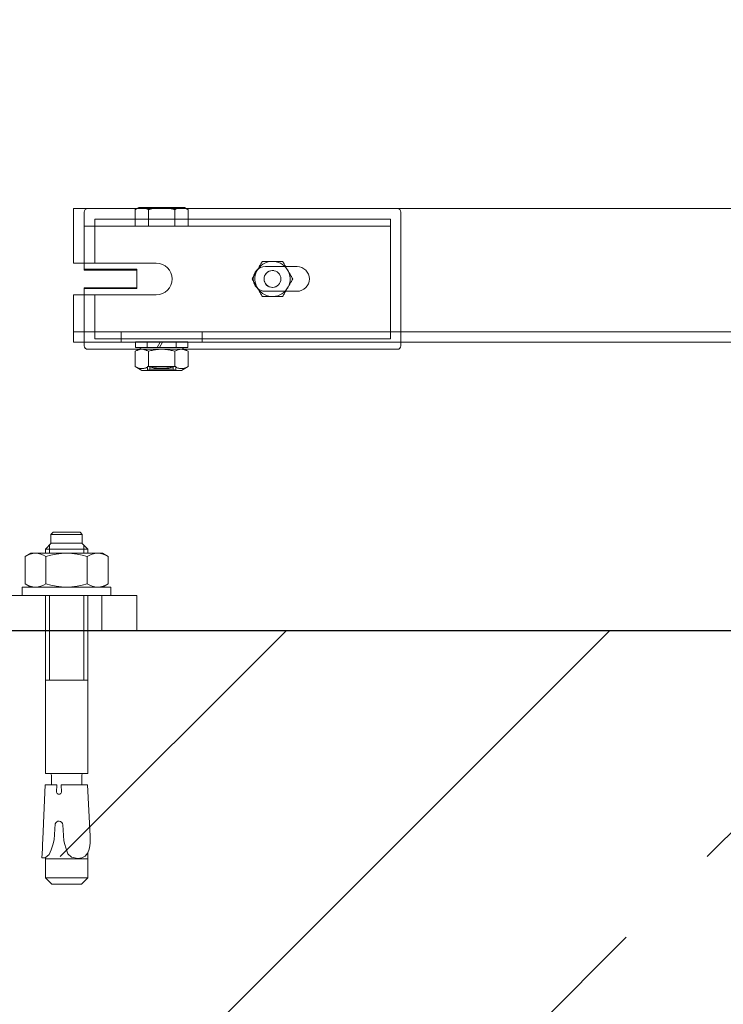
# Model space of a CAD drawing. Header units: millimetres. Extents: x -52968 to 399385, y -141133 to 110561.
# Tile 66 of 146: x 75872 to 76072, y -104054 to -103774. Entities that reach past the tile are written whole.
import ezdxf

# ---------------------------------------------------------------- set-up
doc = ezdxf.new("R2010")
doc.units = ezdxf.units.MM
doc.layers.add('_xref', color=250, linetype='Continuous')
for name, color, linetype, lineweight in [('SIM-Wegliniec-21.07.2025-Parter$0$Nowe_A-Posadzki_Nr_pióra__89', 250, 'Continuous', 0), ('SIM-Wegliniec-21.07.2025-Parter$0$Nowe_A-Płyta-Grunt_Nr_pióra__89', 250, 'Continuous', 0), ('SIM-Wegliniec-21.07.2025-Parter$0$Nowe_A-Schody _Nr_pióra__71', 250, 'Continuous', 0), ('SIM-Wegliniec-21.07.2025-Parter$0$Nowe_A-Winda_Nr_pióra__1', 250, 'Continuous', 0), ('SIM-Wegliniec-21.07.2025-Parter$0$Nowe_A-Ściany-Konstrukcyjne', 250, 'Continuous', 0), ('SIM-Wegliniec-21.07.2025-Parter$0$Nowe_A-Ściany-Konstrukcyjne_Nr_pióra__27', 250, 'Continuous', 0)]:
    doc.layers.add(name, color=color, linetype=linetype, lineweight=lineweight)
doc.styles.add('SIM-Wegliniec-21.07.2025-Parter$0$STYL_AUTOMATYCZNY_1', font='arial.ttf')

# ---------------------------------------------------------------- blocks, each defined once
blk = doc.blocks.new('SIM-Wegliniec-21.07.2025-Parter')
at = {"layer": 'SIM-Wegliniec-21.07.2025-Parter$0$Nowe_A-Ściany-Konstrukcyjne', "linetype": 'Continuous', "lineweight": 0}
h = blk.add_hatch(dxfattribs=at)
h.set_pattern_fill('Beton_zbrojony', color=256, style=0, pattern_type=2)
h.set_pattern_definition([(45, (0, 0), (-91.92388, 91.92388), []), (45, (-45.96, 45.96), (-91.92388, 91.92388), [97.5, -32.5])])
h.paths.add_polyline_path([(77880.07, -103947.6), (75380.07, -103947.6), (75380.07, -104197.6), (77880.07, -104197.6)])
at = {"layer": 'SIM-Wegliniec-21.07.2025-Parter$0$Nowe_A-Posadzki_Nr_pióra__89', "linetype": 'Continuous', "lineweight": 13, "flags": 128}
blk.add_lwpolyline([(75380.07, -102207.6), (75380.07, -103947.6), (77880.07, -103947.6), (77880.07, -102207.6)], close=True, dxfattribs=at)
at = {"layer": 'SIM-Wegliniec-21.07.2025-Parter$0$Nowe_A-Płyta-Grunt_Nr_pióra__89', "linetype": 'Continuous', "lineweight": 13, "flags": 128}
blk.add_lwpolyline([(75380.07, -103947.6), (77880.07, -103947.6), (77880.07, -102207.6), (75380.07, -102207.6)], close=True, dxfattribs=at)
at = {"layer": 'SIM-Wegliniec-21.07.2025-Parter$0$Nowe_A-Winda_Nr_pióra__1', "linetype": 'Continuous', "lineweight": 13}
for p, q in [((75887.07, -103827.6), (76089.07, -103827.6)), ((75887.07, -103843.1), (75887.07, -103827.6)), ((75890.07, -103828.6), (75890.07, -103832.6)), ((75905.05, -103827.6), (75904.57, -103827.88)), ((75904.57, -103832.6), (75904.57, -103827.88)), ((75905.57, -103827.3), (75905.05, -103827.6)), ((75906.44, -103827.3), (75905.57, -103827.3)), ((75912.07, -103827.3), (75906.44, -103827.3)), ((75908.32, -103832.6), (75908.32, -103827.88)), ((75917.7, -103827.3), (75912.07, -103827.3)), ((75915.83, -103832.6), (75915.83, -103827.88)), ((75918.57, -103827.3), (75917.7, -103827.3)), ((75918.57, -103827.3), (75919.09, -103827.6)), ((75919.09, -103827.6), (75919.58, -103827.88)), ((75919.58, -103832.6), (75919.58, -103827.88)), ((75980.07, -103865.6), (75980.07, -103828.6)), ((75893.07, -103830.6), (75936.71, -103830.6)), ((75893.07, -103843.1), (75893.07, -103830.6)), ((75936.71, -103830.6), (75958.31, -103830.6)), ((75958.31, -103830.6), (75977.07, -103830.6)), ((75977.07, -103830.6), (75977.07, -103864.6)), ((75977.07, -103832.6), (75890.07, -103832.6)), ((75890.07, -103832.6), (75890.07, -103843.1)), ((75919.58, -103832.6), (75918.76, -103832.6)), ((75887.07, -103843.1), (75910.57, -103843.1)), ((75890.07, -103843.1), (75890.07, -103844.85)), ((75940.69, -103842.6), (75946.46, -103842.6)), ((75890.07, -103844.85), (75905.07, -103844.85)), ((75890.07, -103844.85), (75890.07, -103845.1)), ((75891.07, -103845.1), (75890.07, -103845.1)), ((75891.07, -103845.1), (75905.07, -103845.1)), ((75905.07, -103844.85), (75905.07, -103850.35)), ((75941.57, -103844.1), (75943.57, -103844.1)), ((75943.57, -103844.1), (75950.57, -103844.1)), ((75910.57, -103852.1), (75887.07, -103852.1)), ((75887.07, -103859.6), (75887.07, -103852.1)), ((75890.07, -103850.1), (75890.07, -103850.35)), ((75890.07, -103850.1), (75891.07, -103850.1)), ((75905.07, -103850.35), (75890.07, -103850.35)), ((75890.07, -103850.35), (75890.07, -103852.1)), ((75890.07, -103852.1), (75890.07, -103862.6)), ((75905.07, -103850.1), (75891.07, -103850.1)), ((75893.07, -103864.6), (75893.07, -103852.1)), ((75943.57, -103851.1), (75941.57, -103851.1)), ((75950.57, -103851.1), (75943.57, -103851.1)), ((75946.46, -103852.6), (75940.69, -103852.6)), ((75887.07, -103859.6), (75887.07, -103865.6)), ((75887.07, -103862.6), (76102.46, -103862.6)), ((75890.07, -103862.6), (75890.07, -103865.6)), ((75900.57, -103862.6), (75900.57, -103865.6)), ((75923.57, -103862.6), (75923.57, -103865.6)), ((76102.46, -103865.6), (75887.07, -103865.6)), ((75890.07, -103865.6), (75890.07, -103866.6)), ((75936.71, -103864.6), (75893.07, -103864.6)), ((75906.72, -103865.5), (75904.62, -103865.5)), ((75904.62, -103865.5), (75904.62, -103865.6)), ((75904.62, -103865.6), (75904.62, -103867.1)), ((75905.49, -103865.6), (75905.49, -103865.5)), ((75906.06, -103865.5), (75906.06, -103865.6)), ((75906.72, -103865.5), (75906.72, -103865.6)), ((75906.72, -103865.5), (75908.57, -103865.5)), ((75907.97, -103865.5), (75907.97, -103867.1)), ((75908.47, -103865.5), (75908.47, -103865.6)), ((75908.57, -103865.5), (75915.57, -103865.5)), ((75910.83, -103867.1), (75911.7, -103865.6)), ((75912.34, -103865.6), (75911.47, -103867.1)), ((75911.7, -103865.6), (75911.75, -103865.5)), ((75912.39, -103865.5), (75912.34, -103865.6)), ((75915.57, -103865.5), (75917.42, -103865.5)), ((75915.68, -103865.6), (75915.68, -103865.5)), ((75916.17, -103865.5), (75916.17, -103867.1)), ((75917.42, -103865.6), (75917.42, -103865.5)), ((75919.52, -103865.5), (75917.42, -103865.5)), ((75918.09, -103865.6), (75918.09, -103865.5)), ((75918.66, -103865.5), (75918.66, -103865.6)), ((75919.52, -103865.5), (75919.52, -103865.6)), ((75919.52, -103865.6), (75919.52, -103867.1)), ((75936.71, -103864.6), (75958.31, -103864.6)), ((75958.31, -103864.6), (75977.07, -103864.6)), ((75980.07, -103866.6), (75980.07, -103865.6)), ((75891.07, -103867.6), (75905.56, -103867.6)), ((75906.42, -103867.1), (75904.57, -103868.17)), ((75904.57, -103872.52), (75904.57, -103868.17)), ((75919.52, -103867.1), (75904.62, -103867.1)), ((75905.56, -103867.6), (75918.59, -103867.6)), ((75916.07, -103867.1), (75908.07, -103867.1)), ((75908.07, -103867.1), (75908.07, -103867.1)), ((75908.32, -103872.52), (75908.32, -103868.17)), ((75915.83, -103872.52), (75915.83, -103868.17)), ((75916.07, -103867.1), (75916.07, -103867.1)), ((75917.72, -103867.1), (75919.58, -103868.17)), ((75918.59, -103867.6), (75934.33, -103867.6)), ((75919.58, -103872.52), (75919.58, -103868.17)), ((75934.33, -103867.6), (75936.24, -103867.6)), ((75936.24, -103867.6), (75956.82, -103867.6)), ((75956.82, -103867.6), (75979.07, -103867.6)), ((75906.42, -103873.6), (75904.57, -103872.52)), ((75906.42, -103873.6), (75917.72, -103873.6)), ((75908.07, -103872.51), (75908.07, -103873.6)), ((75908.07, -103872.51), (75916.07, -103872.51)), ((75908.75, -103873.2), (75908.07, -103873.6)), ((75908.75, -103873.2), (75908.75, -103872.51)), ((75908.84, -103872.6), (75908.75, -103872.51)), ((75915.4, -103873.2), (75908.75, -103873.2)), ((75915.31, -103872.6), (75908.84, -103872.6)), ((75915.31, -103872.6), (75915.4, -103872.51)), ((75915.4, -103873.2), (75915.4, -103872.51)), ((75915.4, -103873.2), (75916.07, -103873.6)), ((75916.07, -103873.6), (75916.07, -103872.51)), ((75917.72, -103873.6), (75919.58, -103872.52)), ((75880.63, -103920.22), (75881.23, -103919.62)), ((75889.51, -103920.22), (75880.63, -103920.22)), ((75880.63, -103920.22), (75880.63, -103922.84)), ((75881.23, -103919.62), (75888.91, -103919.62)), ((75888.91, -103919.62), (75889.51, -103920.22)), ((75889.51, -103922.84), (75889.51, -103920.22)), ((75880.73, -103922.74), (75879.07, -103924.4)), ((75891.07, -103924.4), (75879.07, -103924.4)), ((75879.07, -103924.4), (75879.07, -103925.6)), ((75880.18, -103923.29), (75880.18, -103925.6)), ((75880.73, -103922.74), (75889.42, -103922.74)), ((75889.42, -103922.74), (75891.07, -103924.4)), ((75889.97, -103923.29), (75889.97, -103925.6)), ((75891.07, -103925.6), (75891.07, -103924.4)), ((75874.87, -103925.6), (75873.29, -103926.51)), ((75873.29, -103926.51), (75873.29, -103934.28)), ((75895.27, -103925.6), (75874.87, -103925.6)), ((75879.18, -103926.51), (75879.18, -103934.28)), ((75890.96, -103926.51), (75890.96, -103934.28)), ((75896.85, -103926.51), (75895.27, -103925.6)), ((75896.85, -103934.28), (75896.85, -103926.51)), ((75897.67, -103935.2), (75872.47, -103935.2)), ((75872.47, -103935.2), (75872.47, -103937.6)), ((75873.29, -103934.28), (75874.87, -103935.2)), ((75895.27, -103935.2), (75896.85, -103934.28)), ((75897.67, -103937.6), (75897.67, -103935.2)), ((75905.07, -103937.6), (75705.07, -103937.6)), ((75872.47, -103937.6), (75897.67, -103937.6)), ((75879.07, -103988.18), (75879.07, -103937.6)), ((75880.18, -103937.6), (75880.18, -103961.62)), ((75889.97, -103961.62), (75889.97, -103937.6)), ((75891.07, -103937.6), (75891.07, -103988.18)), ((75895.07, -103937.6), (75895.07, -103947.6)), ((75905.07, -103937.6), (75905.07, -103947.6)), ((75905.07, -103947.6), (75705.07, -103947.6)), ((75879.07, -103961.62), (75891.07, -103961.62)), ((75891.07, -103988.18), (75879.07, -103988.18)), ((75880.75, -103991.46), (75880.75, -103988.64)), ((75889.4, -103988.64), (75889.4, -103991.46)), ((75889.4, -103988.64), (75889.4, -103988.64)), ((75879.01, -103991.46), (75878.51, -104002.28)), ((75882.28, -103991.46), (75879.01, -103991.46)), ((75882.18, -103993.47), (75882.28, -103991.46)), ((75891.02, -103991.46), (75883.54, -103991.46)), ((75883.54, -103991.46), (75883.64, -103993.47)), ((75891.78, -104006), (75891.02, -103991.46)), ((75878.51, -104002.28), (75878.39, -104004.89)), ((75881.57, -104007.05), (75881.81, -104002.54)), ((75884.01, -104002.77), (75884.26, -104007.35)), ((75878.39, -104004.89), (75878.23, -104008.47)), ((75878.23, -104008.47), (75878.18, -104009.57)), ((75880.69, -104009.88), (75881.13, -104008.44)), ((75881.13, -104008.44), (75881.57, -104007.05)), ((75884.26, -104007.35), (75884.55, -104008.34)), ((75884.55, -104008.34), (75884.83, -104009.34)), ((75878.18, -104009.57), (75878.06, -104012.14)), ((75879.03, -104012.19), (75880.1, -104011.23)), ((75880.1, -104011.23), (75880.69, -104009.88)), ((75884.83, -104009.34), (75885.45, -104011.02)), ((75885.45, -104011.02), (75886.51, -104012.02)), ((75889.38, -104012.2), (75890.38, -104011.67)), ((75890.38, -104011.67), (75891.13, -104010.78)), ((75891.07, -104017.82), (75891.07, -104010.85)), ((75891.13, -104010.78), (75891.51, -104009.73)), ((75878.06, -104012.14), (75879.03, -104012.19)), ((75879.07, -104012.16), (75879.07, -104017.82)), ((75891.07, -104012.43), (75879.07, -104012.43)), ((75886.51, -104012.02), (75888.24, -104012.34)), ((75888.24, -104012.34), (75889.38, -104012.2)), ((75891.07, -104017.82), (75879.07, -104017.82)), ((75879.07, -104017.82), (75880.87, -104019.62)), ((75880.87, -104019.62), (75889.27, -104019.62)), ((75889.27, -104019.62), (75891.07, -104017.82))]:
    blk.add_line(p, q, dxfattribs=at)
at = {"layer": 'SIM-Wegliniec-21.07.2025-Parter$0$Nowe_A-Winda_Nr_pióra__1', "linetype": 'Continuous', "lineweight": 13, "flags": 128}
for points in [[(75905.12, -103827.6), (75905.1, -103827.6), (75905.07, -103827.61), (75905.05, -103827.62), (75905.03, -103827.63), (75905.01, -103827.65), (75904.99, -103827.66), (75904.96, -103827.67), (75904.94, -103827.68), (75904.92, -103827.69), (75904.89, -103827.7), (75904.87, -103827.71), (75904.85, -103827.72), (75904.83, -103827.73), (75904.8, -103827.75), (75904.78, -103827.76), (75904.76, -103827.77), (75904.73, -103827.78), (75904.71, -103827.8), (75904.69, -103827.81), (75904.66, -103827.82), (75904.64, -103827.83), (75904.62, -103827.85), (75904.59, -103827.86), (75904.57, -103827.88)], [(75906.44, -103827.3), (75906.39, -103827.3), (75906.34, -103827.3), (75906.28, -103827.3), (75906.23, -103827.3), (75906.17, -103827.31), (75906.12, -103827.31), (75906.06, -103827.32), (75906.01, -103827.33), (75905.96, -103827.34), (75905.9, -103827.35), (75905.85, -103827.36), (75905.79, -103827.37), (75905.74, -103827.38), (75905.68, -103827.4), (75905.63, -103827.41), (75905.57, -103827.43), (75905.52, -103827.45), (75905.46, -103827.46), (75905.4, -103827.48), (75905.35, -103827.5), (75905.29, -103827.52), (75905.23, -103827.55), (75905.18, -103827.57), (75905.12, -103827.6)], [(75907.77, -103827.6), (75907.71, -103827.57), (75907.65, -103827.55), (75907.6, -103827.52), (75907.54, -103827.5), (75907.48, -103827.48), (75907.43, -103827.46), (75907.37, -103827.45), (75907.32, -103827.43), (75907.26, -103827.41), (75907.21, -103827.4), (75907.15, -103827.38), (75907.1, -103827.37), (75907.04, -103827.36), (75906.99, -103827.35), (75906.93, -103827.34), (75906.88, -103827.33), (75906.82, -103827.32), (75906.77, -103827.31), (75906.72, -103827.31), (75906.66, -103827.3), (75906.61, -103827.3), (75906.55, -103827.3), (75906.5, -103827.3), (75906.44, -103827.3)], [(75908.32, -103827.88), (75908.3, -103827.86), (75908.27, -103827.85), (75908.25, -103827.83), (75908.23, -103827.82), (75908.2, -103827.81), (75908.18, -103827.8), (75908.15, -103827.78), (75908.13, -103827.77), (75908.11, -103827.76), (75908.09, -103827.75), (75908.06, -103827.73), (75908.04, -103827.72), (75908.02, -103827.71), (75907.99, -103827.7), (75907.97, -103827.69), (75907.95, -103827.68), (75907.93, -103827.67), (75907.9, -103827.66), (75907.88, -103827.65), (75907.86, -103827.63), (75907.84, -103827.62), (75907.81, -103827.61), (75907.79, -103827.6), (75907.77, -103827.6)], [(75909.42, -103827.6), (75909.38, -103827.6), (75909.33, -103827.61), (75909.29, -103827.62), (75909.25, -103827.63), (75909.2, -103827.65), (75909.16, -103827.66), (75909.11, -103827.67), (75909.07, -103827.68), (75909.02, -103827.69), (75908.97, -103827.7), (75908.93, -103827.71), (75908.88, -103827.72), (75908.84, -103827.73), (75908.79, -103827.75), (75908.74, -103827.76), (75908.7, -103827.77), (75908.65, -103827.78), (75908.6, -103827.8), (75908.56, -103827.81), (75908.51, -103827.82), (75908.46, -103827.83), (75908.42, -103827.85), (75908.37, -103827.86), (75908.32, -103827.88)], [(75912.07, -103827.3), (75911.96, -103827.3), (75911.86, -103827.3), (75911.75, -103827.3), (75911.64, -103827.3), (75911.53, -103827.31), (75911.42, -103827.31), (75911.31, -103827.32), (75911.2, -103827.33), (75911.1, -103827.34), (75910.99, -103827.35), (75910.88, -103827.36), (75910.77, -103827.37), (75910.66, -103827.38), (75910.55, -103827.4), (75910.44, -103827.41), (75910.33, -103827.43), (75910.22, -103827.45), (75910.11, -103827.46), (75909.99, -103827.48), (75909.88, -103827.5), (75909.77, -103827.52), (75909.65, -103827.55), (75909.54, -103827.57), (75909.42, -103827.6)], [(75914.72, -103827.6), (75914.61, -103827.57), (75914.49, -103827.55), (75914.38, -103827.52), (75914.27, -103827.5), (75914.15, -103827.48), (75914.04, -103827.46), (75913.93, -103827.45), (75913.82, -103827.43), (75913.71, -103827.41), (75913.6, -103827.4), (75913.49, -103827.38), (75913.38, -103827.37), (75913.27, -103827.36), (75913.16, -103827.35), (75913.05, -103827.34), (75912.94, -103827.33), (75912.83, -103827.32), (75912.73, -103827.31), (75912.62, -103827.31), (75912.51, -103827.3), (75912.4, -103827.3), (75912.29, -103827.3), (75912.18, -103827.3), (75912.07, -103827.3)], [(75915.83, -103827.88), (75915.78, -103827.86), (75915.73, -103827.85), (75915.68, -103827.83), (75915.64, -103827.82), (75915.59, -103827.81), (75915.54, -103827.8), (75915.49, -103827.78), (75915.45, -103827.77), (75915.4, -103827.76), (75915.36, -103827.75), (75915.31, -103827.73), (75915.26, -103827.72), (75915.22, -103827.71), (75915.17, -103827.7), (75915.13, -103827.69), (75915.08, -103827.68), (75915.04, -103827.67), (75914.99, -103827.66), (75914.95, -103827.65), (75914.9, -103827.63), (75914.86, -103827.62), (75914.81, -103827.61), (75914.77, -103827.6), (75914.72, -103827.6)], [(75916.38, -103827.6), (75916.36, -103827.6), (75916.33, -103827.61), (75916.31, -103827.62), (75916.29, -103827.63), (75916.27, -103827.65), (75916.24, -103827.66), (75916.22, -103827.67), (75916.2, -103827.68), (75916.18, -103827.69), (75916.15, -103827.7), (75916.13, -103827.71), (75916.11, -103827.72), (75916.08, -103827.73), (75916.06, -103827.75), (75916.04, -103827.76), (75916.01, -103827.77), (75915.99, -103827.78), (75915.97, -103827.8), (75915.94, -103827.81), (75915.92, -103827.82), (75915.9, -103827.83), (75915.87, -103827.85), (75915.85, -103827.86), (75915.83, -103827.88)], [(75917.7, -103827.3), (75917.65, -103827.3), (75917.59, -103827.3), (75917.54, -103827.3), (75917.49, -103827.3), (75917.43, -103827.31), (75917.38, -103827.31), (75917.32, -103827.32), (75917.27, -103827.33), (75917.21, -103827.34), (75917.16, -103827.35), (75917.1, -103827.36), (75917.05, -103827.37), (75917, -103827.38), (75916.94, -103827.4), (75916.89, -103827.41), (75916.83, -103827.43), (75916.77, -103827.45), (75916.72, -103827.46), (75916.66, -103827.48), (75916.61, -103827.5), (75916.55, -103827.52), (75916.49, -103827.55), (75916.44, -103827.57), (75916.38, -103827.6)], [(75919.03, -103827.6), (75918.97, -103827.57), (75918.91, -103827.55), (75918.86, -103827.52), (75918.8, -103827.5), (75918.74, -103827.48), (75918.69, -103827.46), (75918.63, -103827.45), (75918.57, -103827.43), (75918.52, -103827.41), (75918.46, -103827.4), (75918.41, -103827.38), (75918.35, -103827.37), (75918.3, -103827.36), (75918.25, -103827.35), (75918.19, -103827.34), (75918.14, -103827.33), (75918.08, -103827.32), (75918.03, -103827.31), (75917.97, -103827.31), (75917.92, -103827.3), (75917.87, -103827.3), (75917.81, -103827.3), (75917.76, -103827.3), (75917.7, -103827.3)], [(75919.58, -103827.88), (75919.55, -103827.86), (75919.53, -103827.85), (75919.51, -103827.83), (75919.48, -103827.82), (75919.46, -103827.81), (75919.44, -103827.8), (75919.41, -103827.78), (75919.39, -103827.77), (75919.37, -103827.76), (75919.34, -103827.75), (75919.32, -103827.73), (75919.3, -103827.72), (75919.27, -103827.71), (75919.25, -103827.7), (75919.23, -103827.69), (75919.21, -103827.68), (75919.18, -103827.67), (75919.16, -103827.66), (75919.14, -103827.65), (75919.12, -103827.63), (75919.09, -103827.62), (75919.07, -103827.61), (75919.05, -103827.6), (75919.03, -103827.6)], [(75937.8, -103847.6), (75937.94, -103847.36), (75938.07, -103847.13), (75938.2, -103846.91), (75938.32, -103846.69), (75938.44, -103846.48), (75938.56, -103846.28), (75938.68, -103846.07), (75938.79, -103845.87), (75938.91, -103845.68), (75939.02, -103845.48), (75939.13, -103845.29), (75939.24, -103845.1), (75939.35, -103844.9), (75939.47, -103844.71), (75939.58, -103844.51), (75939.69, -103844.32), (75939.81, -103844.12), (75939.93, -103843.91), (75940.04, -103843.71), (75940.17, -103843.5), (75940.29, -103843.28), (75940.42, -103843.06), (75940.55, -103842.83), (75940.69, -103842.6)], [(75946.46, -103842.6), (75946.6, -103842.83), (75946.73, -103843.06), (75946.86, -103843.28), (75946.98, -103843.5), (75947.1, -103843.71), (75947.22, -103843.91), (75947.34, -103844.12), (75947.45, -103844.32), (75947.57, -103844.51), (75947.68, -103844.71), (75947.79, -103844.9), (75947.9, -103845.1), (75948.02, -103845.29), (75948.13, -103845.48), (75948.24, -103845.68), (75948.35, -103845.87), (75948.47, -103846.07), (75948.59, -103846.28), (75948.7, -103846.48), (75948.83, -103846.69), (75948.95, -103846.91), (75949.08, -103847.13), (75949.21, -103847.36), (75949.35, -103847.6)], [(75940.69, -103852.6), (75940.55, -103852.36), (75940.42, -103852.13), (75940.29, -103851.91), (75940.17, -103851.69), (75940.04, -103851.48), (75939.93, -103851.28), (75939.81, -103851.07), (75939.69, -103850.87), (75939.58, -103850.68), (75939.47, -103850.48), (75939.35, -103850.29), (75939.24, -103850.1), (75939.13, -103849.9), (75939.02, -103849.71), (75938.91, -103849.51), (75938.79, -103849.32), (75938.68, -103849.12), (75938.56, -103848.91), (75938.44, -103848.71), (75938.32, -103848.5), (75938.2, -103848.28), (75938.07, -103848.06), (75937.94, -103847.83), (75937.8, -103847.6)], [(75949.35, -103847.6), (75949.21, -103847.83), (75949.08, -103848.06), (75948.95, -103848.28), (75948.83, -103848.5), (75948.7, -103848.71), (75948.59, -103848.91), (75948.47, -103849.12), (75948.35, -103849.32), (75948.24, -103849.51), (75948.13, -103849.71), (75948.02, -103849.9), (75947.9, -103850.1), (75947.79, -103850.29), (75947.68, -103850.48), (75947.57, -103850.68), (75947.45, -103850.87), (75947.34, -103851.07), (75947.22, -103851.28), (75947.1, -103851.48), (75946.98, -103851.69), (75946.86, -103851.91), (75946.73, -103852.13), (75946.6, -103852.36), (75946.46, -103852.6)], [(75908.32, -103868.17), (75908.14, -103868.07), (75907.97, -103867.98), (75907.81, -103867.9), (75907.64, -103867.83), (75907.49, -103867.77), (75907.33, -103867.72), (75907.18, -103867.68), (75907.03, -103867.65), (75906.88, -103867.62), (75906.73, -103867.6), (75906.59, -103867.59), (75906.44, -103867.59), (75906.3, -103867.59), (75906.15, -103867.6), (75906.01, -103867.62), (75905.86, -103867.65), (75905.71, -103867.68), (75905.56, -103867.72), (75905.4, -103867.77), (75905.24, -103867.83), (75905.08, -103867.9), (75904.92, -103867.98), (75904.75, -103868.07), (75904.57, -103868.17)], [(75915.83, -103868.17), (75915.47, -103868.07), (75915.13, -103867.98), (75914.8, -103867.9), (75914.47, -103867.83), (75914.16, -103867.77), (75913.85, -103867.72), (75913.54, -103867.68), (75913.24, -103867.65), (75912.95, -103867.62), (75912.65, -103867.6), (75912.36, -103867.59), (75912.07, -103867.59), (75911.78, -103867.59), (75911.49, -103867.6), (75911.2, -103867.62), (75910.9, -103867.65), (75910.6, -103867.68), (75910.3, -103867.72), (75909.99, -103867.77), (75909.67, -103867.83), (75909.35, -103867.9), (75909.02, -103867.98), (75908.68, -103868.07), (75908.32, -103868.17)], [(75919.58, -103868.17), (75919.4, -103868.07), (75919.23, -103867.98), (75919.06, -103867.9), (75918.9, -103867.83), (75918.74, -103867.77), (75918.59, -103867.72), (75918.44, -103867.68), (75918.29, -103867.65), (75918.14, -103867.62), (75917.99, -103867.6), (75917.85, -103867.59), (75917.7, -103867.59), (75917.56, -103867.59), (75917.41, -103867.6), (75917.27, -103867.62), (75917.12, -103867.65), (75916.97, -103867.68), (75916.82, -103867.72), (75916.66, -103867.77), (75916.5, -103867.83), (75916.34, -103867.9), (75916.17, -103867.98), (75916, -103868.07), (75915.83, -103868.17)], [(75904.57, -103872.52), (75904.75, -103872.62), (75904.92, -103872.71), (75905.08, -103872.79), (75905.24, -103872.86), (75905.4, -103872.92), (75905.56, -103872.97), (75905.71, -103873.01), (75905.86, -103873.04), (75906.01, -103873.07), (75906.15, -103873.09), (75906.3, -103873.1), (75906.44, -103873.1), (75906.59, -103873.1), (75906.73, -103873.09), (75906.88, -103873.07), (75907.03, -103873.04), (75907.18, -103873.01), (75907.33, -103872.97), (75907.49, -103872.92), (75907.64, -103872.86), (75907.81, -103872.79), (75907.97, -103872.71), (75908.14, -103872.62), (75908.32, -103872.52)], [(75908.32, -103872.52), (75908.68, -103872.62), (75909.02, -103872.71), (75909.35, -103872.79), (75909.67, -103872.86), (75909.99, -103872.92), (75910.3, -103872.97), (75910.6, -103873.01), (75910.9, -103873.04), (75911.2, -103873.07), (75911.49, -103873.09), (75911.78, -103873.1), (75912.07, -103873.1), (75912.36, -103873.1), (75912.65, -103873.09), (75912.95, -103873.07), (75913.24, -103873.04), (75913.54, -103873.01), (75913.85, -103872.97), (75914.16, -103872.92), (75914.47, -103872.86), (75914.8, -103872.79), (75915.13, -103872.71), (75915.47, -103872.62), (75915.83, -103872.52)], [(75915.83, -103872.52), (75916, -103872.62), (75916.17, -103872.71), (75916.34, -103872.79), (75916.5, -103872.86), (75916.66, -103872.92), (75916.82, -103872.97), (75916.97, -103873.01), (75917.12, -103873.04), (75917.27, -103873.07), (75917.41, -103873.09), (75917.56, -103873.1), (75917.7, -103873.1), (75917.85, -103873.1), (75917.99, -103873.09), (75918.14, -103873.07), (75918.29, -103873.04), (75918.44, -103873.01), (75918.59, -103872.97), (75918.74, -103872.92), (75918.9, -103872.86), (75919.06, -103872.79), (75919.23, -103872.71), (75919.4, -103872.62), (75919.58, -103872.52)]]:
    blk.add_lwpolyline(points, dxfattribs=at)
at = {"layer": 'SIM-Wegliniec-21.07.2025-Parter$0$Nowe_A-Winda_Nr_pióra__1', "linetype": 'Continuous', "lineweight": 13}
blk.add_circle((75943.57, -103847.6), 2.39, dxfattribs=at)
for centre, radius, start, end in [((75891.07, -103828.6), 1, 90, 180), ((75979.07, -103828.6), 1, 0, 90), ((75910.57, -103847.6), 4.5, 270, 90), ((75943.57, -103847.6), 5, 85.3023, 145.3023), ((75943.57, -103847.6), 5, 25.3023, 85.3023), ((75941.57, -103847.6), 3.5, 90, 270), ((75943.57, -103847.6), 5, 145.3023, 205.3023), ((75943.57, -103847.6), 2.4, 80, 350), ((75943.57, -103847.6), 5, 325.3023, 25.3023), ((75950.57, -103847.6), 3.5, 270, 90), ((75943.57, -103847.6), 5, 205.3023, 265.3023), ((75943.57, -103847.6), 5, 265.3023, 325.3023), ((75891.07, -103866.6), 1, 180, 270), ((75979.07, -103866.6), 1, 270, 0), ((75876.24, -103930.8), 5.21, 55.5615, 124.4385), ((75885.07, -103945.06), 19.46, 72.383, 107.617), ((75893.91, -103930.8), 5.21, 55.5615, 124.4385), ((75876.24, -103929.99), 5.21, 235.5615, 304.4386), ((75885.07, -103915.73), 19.46, 252.383, 287.617), ((75893.91, -103929.99), 5.21, 235.5616, 304.4385), ((75880.29, -103988.64), 0.46, 0.3205, 90), ((75889.86, -103988.64), 0.46, 90, 180), ((75882.91, -103993.36), 0.742, 188.5979, 351.4021), ((75882.89, -104002.89), 1.13, 6.1312, 162.1486), ((75876.8, -104006.79), 15, 348.7007, 3)]:
    blk.add_arc(centre, radius, start, end, dxfattribs=at)
at = {"layer": 'SIM-Wegliniec-21.07.2025-Parter$0$Nowe_A-Ściany-Konstrukcyjne_Nr_pióra__27', "linetype": 'Continuous', "lineweight": 25, "flags": 128}
blk.add_lwpolyline([(77880.07, -103947.6), (75380.07, -103947.6)], dxfattribs=at)
at = {"layer": 'SIM-Wegliniec-21.07.2025-Parter$0$Nowe_A-Schody _Nr_pióra__71', "lineweight": 13, "insert": (75250.07, -104926.58), "char_height": 175, "attachment_point": 8, "style": 'SIM-Wegliniec-21.07.2025-Parter$0$STYL_AUTOMATYCZNY_1'}
blk.add_mtext('\\A1;{\\pqc;\\pt0,3550;\\fArial|b0|i0|c238|p0;\\W1.000000;17 x \\fArial|b0|i0|c238|p0;\\W1.000000;17,0\\fArial|b0|i0|c238|p0;\\W1.000000;\\A1{\\H.66x;\\S^  ;}\\fArial|b0|i0|c238|p0;\\W1.000000;\\fArial|b0|i0|c238|p0;\\W1.000000; x \\fArial|b0|i0|c238|p0;\\W1.000000;28,0\\fArial|b0|i0|c238|p0;\\W1.000000;\\A1{\\H.66x;\\S^  ;}\\fArial|b0|i0|c238|p0;\\W1.000000;\\fArial|b0|i0|c238|p0;\\W1.000000;\\fArial|b0|i0|c238|p0;\\W1.000000;\\fArial|b0|i0|c238|p0;\\W1.000000;\\A1{\\H.66x;\\S^  ;}\\fArial|b0|i0|c238|p0;\\W1.000000;}', dxfattribs=at)

msp = doc.modelspace()

# ---------------------------------------------------------------- block references
at = {"layer": '_xref'}
msp.add_blockref('SIM-Wegliniec-21.07.2025-Parter', (0, 0), dxfattribs=at)

doc.saveas('drawing.dxf')
